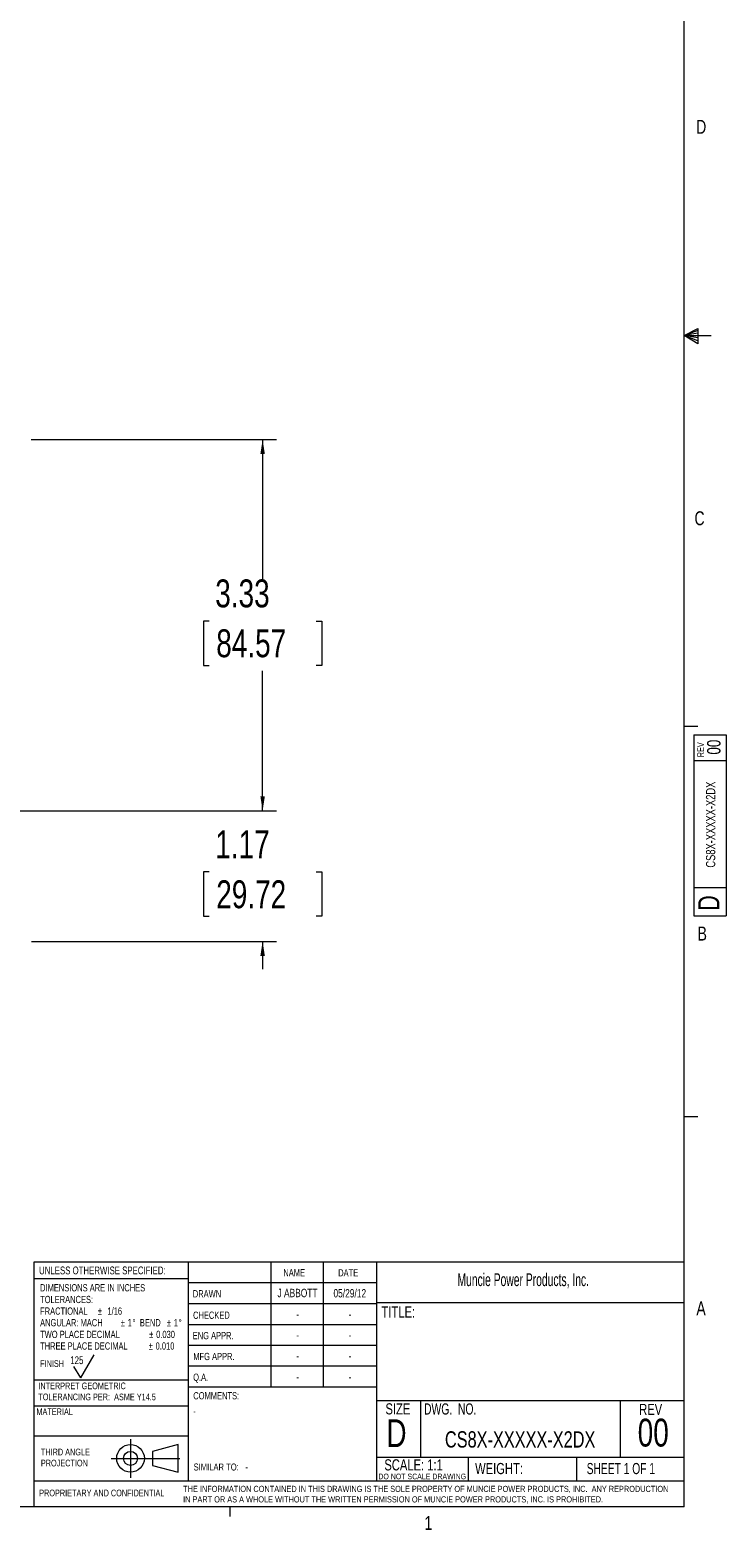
# Model space of a CAD drawing. Header units: inches. Extents: x 0.3 to 33.9, y 0.2 to 21.7.
# Tile 12 of 18: x 27.7 to 33.9, y 0.2 to 13.7. Entities that reach past the tile are written whole.
import ezdxf

# ---------------------------------------------------------------- set-up
doc = ezdxf.new("R2010")
doc.units = ezdxf.units.IN
doc.header["$MEASUREMENT"] = 0
doc.linetypes.add('CENTERX2', pattern=[0.8, 0.5, -0.1, 0.1, -0.1])
doc.layers.add('BORDER', color=7, linetype='Continuous', lineweight=15)
doc.layers.add('SLD-0', color=7, linetype='Continuous', lineweight=15)
doc.styles.add('SLDTEXTSTYLE0', font='TXT', dxfattribs={"width": 0.75})
doc.styles.add('SLDTEXTSTYLE1', font='TXT', dxfattribs={"width": 0.605})
doc.styles.add('SLDTEXTSTYLE2', font='TXT', dxfattribs={"width": 0.694444})
doc.styles.add('SLDTEXTSTYLE3', font='TXT', dxfattribs={"width": 0.6875})
doc.dimstyles.new('SLDDIMSTYLE0', dxfattribs={"dimtxt": 0.25, "dimasz": 0.13, "dimexe": 0, "dimexo": 0.0625, "dimgap": 0.0625, "dimtad": 0, "dimtih": 1, "dimtoh": 1, "dimrnd": 1e-09, "dimzin": 12, "dimdsep": 46, "dimtxsty": 'SLDTEXTSTYLE0', "dimsah": 1, "dimcen": 0.09, "dimadec": 0, "dimazin": 3, "dimtfac": 1, "dimtofl": 0, "dimtmove": 0, "dimatfit": 3, "dimfxl": 1, "dimfrac": 2, "dimtolj": 1, "dimtzin": 12, "dimarcsym": 0})
doc.dimstyles.new('SLDDIMSTYLE1', dxfattribs={"dimtxt": 0.25, "dimasz": 0.13, "dimexe": 0, "dimexo": 0.0625, "dimgap": 0.0625, "dimtad": 0, "dimtih": 1, "dimtoh": 1, "dimrnd": 1e-09, "dimzin": 12, "dimdsep": 46, "dimtxsty": 'SLDTEXTSTYLE0', "dimsah": 1, "dimcen": 0.09, "dimadec": 0, "dimazin": 3, "dimtfac": 1, "dimtmove": 0, "dimatfit": 0, "dimfxl": 1, "dimfrac": 2, "dimtolj": 1, "dimtzin": 12, "dimarcsym": 0})

# ---------------------------------------------------------------- blocks, each defined once
blk = doc.blocks.new('Block1')
at = {"layer": 'SLD-0', "color": 1, "linetype": 'CENTERX2'}
for p, q in [((3.162, 0.867), (3.162, 0.522)), ((2.989, 0.695), (3.334, 0.695))]:
    blk.add_line(p, q, dxfattribs=at)
at = {"layer": 'SLD-0', "color": 1}
for p, q in [((3.589, 0.818), (3.359, 0.758)), ((3.589, 0.571), (3.589, 0.818)), ((3.334, 0.695), (3.604, 0.695)), ((3.359, 0.758), (3.359, 0.632)), ((3.359, 0.632), (3.589, 0.571))]:
    blk.add_line(p, q, dxfattribs=at)
for radius in [0.124, 0.0629]:
    blk.add_circle((3.162, 0.695), radius, dxfattribs=at)
blk = doc.blocks.new('SW_NOTE_0')
at = {"layer": 'SLD-0', "color": 0, "char_height": 0.06, "attachment_point": 1, "style": 'SLDTEXTSTYLE0'}
for s, insert in [('THIRD ANGLE', (0, 0.077)), ('PROJECTION', (0, -0.022))]:
    blk.add_mtext(s, dxfattribs=dict(at, insert=insert))
blk = doc.blocks.new('SW_NOTE_1')
at = {"layer": 'SLD-0', "color": 0, "char_height": 0.055, "attachment_point": 1, "style": 'SLDTEXTSTYLE0'}
for s, insert in [('THE INFORMATION CONTAINED IN THIS DRAWING IS THE SOLE PROPERTY OF MUNCIE POWER PRODUCTS, INC.  ANY REPRODUCTION', (0, 0.071)), ('IN PART OR AS A WHOLE WITHOUT THE WRITTEN PERMISSION OF MUNCIE POWER PRODUCTS, INC. IS PROHIBITED.', (0, -0.023))]:
    blk.add_mtext(s, dxfattribs=dict(at, insert=insert))
blk = doc.blocks.new('SW_NOTE_2')
at = {"layer": 'SLD-0', "color": 0, "char_height": 0.065, "attachment_point": 1, "style": 'SLDTEXTSTYLE0'}
for s, insert in [('DIMENSIONS ARE IN INCHES', (0, 0.084)), ('TOLERANCES:', (0, -0.021)), ('FRACTIONAL', (0, -0.125)), ('%%p', (0.518, -0.125)), ('1/16', (0.604, -0.125)), ('ANGULAR: MACH', (0, -0.229)), ('%%p', (0.723, -0.229)), ('1', (0.785, -0.229)), ('%%d', (0.829, -0.229)), ('BEND', (0.895, -0.229)), ('%%p', (1.137, -0.229)), ('1', (1.199, -0.229)), ('%%d', (1.243, -0.229)), ('TWO PLACE DECIMAL', (0, -0.334)), ('%%p', (0.979, -0.334)), ('0.030', (1.041, -0.334)), ('THREE PLACE DECIMAL', (0, -0.438)), ('%%p', (0.974, -0.438)), ('0.010', (1.036, -0.438))]:
    blk.add_mtext(s, dxfattribs=dict(at, insert=insert))
blk = doc.blocks.new('SW_NOTE_3')
at = {"layer": 'SLD-0', "color": 0, "char_height": 0.06, "attachment_point": 1, "style": 'SLDTEXTSTYLE0'}
for s, insert in [('INTERPRET GEOMETRIC', (0, 0.077)), ('TOLERANCING PER:  ASME Y14.5', (0, -0.022))]:
    blk.add_mtext(s, dxfattribs=dict(at, insert=insert))
blk = doc.blocks.new('_D_4')
at = {"layer": 'SLD-0'}
for p, q in [((29.743, 6.651), (29.743, 6.901)), ((25.594, 6.651), (29.868, 6.651)), ((29.264, 6.103), (29.213, 6.103)), ((29.213, 6.103), (29.213, 5.706)), ((30.222, 6.103), (30.273, 6.103)), ((30.273, 6.103), (30.273, 5.706)), ((29.213, 5.706), (29.264, 5.706)), ((30.273, 5.706), (30.222, 5.706)), ((27.671, 5.481), (29.868, 5.481)), ((29.743, 5.481), (29.743, 5.231))]:
    blk.add_line(p, q, dxfattribs=at)
for points in [[(29.743, 6.651), (29.763, 6.781), (29.723, 6.781)], [(29.743, 5.481), (29.723, 5.351), (29.763, 5.351)]]:
    blk.add_solid(points, dxfattribs=at)
at = {"layer": 'SLD-0', "char_height": 0.25, "attachment_point": 1, "style": 'SLDTEXTSTYLE0'}
for s, insert in [('1.17', (29.318, 6.476, 0.413)), ('29.72', (29.327, 6.028, 0.413))]:
    blk.add_mtext(s, dxfattribs=dict(at, insert=insert))
blk = doc.blocks.new('_D_5')
at = {"layer": 'SLD-0'}
for p, q in [((27.666, 9.98), (29.868, 9.98)), ((29.743, 9.98), (29.743, 8.726)), ((29.264, 8.352), (29.213, 8.352)), ((29.213, 8.352), (29.213, 7.955)), ((30.222, 8.352), (30.273, 8.352)), ((30.273, 8.352), (30.273, 7.955)), ((29.213, 7.955), (29.264, 7.955)), ((30.273, 7.955), (30.222, 7.955)), ((29.743, 6.651), (29.743, 7.905)), ((25.594, 6.651), (29.868, 6.651))]:
    blk.add_line(p, q, dxfattribs=at)
for points in [[(29.743, 9.98), (29.723, 9.85), (29.763, 9.85)], [(29.743, 6.651), (29.763, 6.781), (29.723, 6.781)]]:
    blk.add_solid(points, dxfattribs=at)
at = {"layer": 'SLD-0', "char_height": 0.25, "attachment_point": 1, "style": 'SLDTEXTSTYLE0'}
for s, insert in [('3.33', (29.318, 8.725, 0.413)), ('84.57', (29.327, 8.278, 0.413))]:
    blk.add_mtext(s, dxfattribs=dict(at, insert=insert))

msp = doc.modelspace()

# ---------------------------------------------------------------- linework, layer by layer
at = {"layer": 'BORDER'}
for p, q in [((27.694, 0.645), (27.694, 2.609)), ((27.694, 2.609), (33.523, 2.609)), ((29.076, 2.609), (29.076, 0.645)), ((29.817, 2.609), (29.817, 1.484)), ((30.285, 2.609), (30.285, 1.484)), ((30.764, 2.609), (30.764, 0.645)), ((29.076, 2.455), (27.694, 2.455)), ((29.076, 2.422), (30.764, 2.422)), ((29.076, 2.234), (30.764, 2.234)), ((30.764, 2.242), (33.523, 2.242)), ((29.076, 2.047), (30.764, 2.047)), ((28.111, 1.567), (28.231, 1.775)), ((30.764, 1.859), (29.076, 1.859)), ((28.111, 1.567), (28.051, 1.671)), ((30.764, 1.672), (29.076, 1.672)), ((27.694, 1.55), (29.076, 1.55)), ((30.764, 1.484), (29.073, 1.484)), ((30.764, 1.365), (33.523, 1.365)), ((31.16, 1.365), (31.16, 0.858)), ((32.951, 1.365), (32.951, 0.858)), ((27.694, 1.317), (29.076, 1.317)), ((27.694, 1.047), (29.076, 1.047)), ((30.764, 0.858), (33.523, 0.858)), ((31.587, 0.858), (31.587, 0.645)), ((32.559, 0.858), (32.559, 0.645)), ((27.691, 0.645), (27.691, 0.411)), ((27.691, 0.645), (33.523, 0.645))]:
    msp.add_line(p, q, dxfattribs=at)
at = {"layer": 'SLD-0'}
for p, q in [((33.523, 0.411), (33.523, 21.411)), ((33.523, 10.911), (33.647, 10.976)), ((33.647, 10.958), (33.523, 10.911)), ((33.647, 10.934), (33.523, 10.911)), ((33.647, 10.891), (33.523, 10.911)), ((33.647, 10.865), (33.523, 10.911)), ((33.647, 10.837), (33.523, 10.911)), ((33.523, 10.911), (33.766, 10.911)), ((33.647, 10.976), (33.647, 10.837)), ((33.523, 7.411), (33.648, 7.411)), ((33.61, 7.332), (33.9, 7.332)), ((33.61, 7.332), (33.61, 5.709)), ((33.9, 7.332), (33.9, 5.709)), ((33.9, 7.099), (33.61, 7.099)), ((33.61, 5.965), (33.9, 5.965)), ((33.61, 5.709), (33.9, 5.709)), ((33.523, 3.911), (33.648, 3.911)), ((33.523, 0.411), (0.523, 0.411)), ((29.448, 0.411), (29.448, 0.326))]:
    msp.add_line(p, q, dxfattribs=at)

# ---------------------------------------------------------------- block references
at = {"color": 7, "linetype": 'Continuous'}
msp.add_blockref('Block1', (25.396, 0.151), dxfattribs=at)
at = {"layer": 'SLD-0'}
for name, p in [('SW_NOTE_2', (27.747, 2.324)), ('SW_NOTE_3', (27.731, 1.449)), ('SW_NOTE_0', (27.754, 0.856)), ('SW_NOTE_1', (29.03, 0.529))]:
    msp.add_blockref(name, p, dxfattribs=at)

# ---------------------------------------------------------------- texts
at = {"color": 7, "linetype": 'Continuous', "lineweight": 0, "char_height": 0.125, "attachment_point": 1, "style": 'SLDTEXTSTYLE0'}
for s, insert in [('D', (33.632, 12.845)), ('C', (33.617, 9.336)), ('B', (33.645, 5.613)), ('A', (33.634, 2.254)), ('1', (31.195, 0.329))]:
    msp.add_mtext(s, dxfattribs=dict(at, insert=insert))
at = {"color": 7, "linetype": 'Continuous', "lineweight": 0, "rotation": 90, "style": 'SLDTEXTSTYLE0'}
for s, insert, char_height, attachment_point in [('REV', (33.642, 7.131), 0.06, 1), ('00', (33.73, 7.222), 0.12, 2), ('CS8X-XXXXX-X2DX', (33.72, 6.527), 0.08333, 2), ('D', (33.651, 5.756), 0.19, 1)]:
    msp.add_mtext(s, dxfattribs=dict(at, insert=insert, char_height=char_height, attachment_point=attachment_point))
at = {"layer": 'BORDER', "style": 'SLDTEXTSTYLE0'}
for s, insert, char_height, attachment_point in [('125', (28.018, 1.761), 0.07, 1), ('CS8X-XXXXX-X2DX', (32.053, 1.089), 0.14583, 2), ('00', (33.247, 1.202), 0.25, 2), ('-', (29.588, 0.8), 0.0625, 1), ('PROPRIETARY AND CONFIDENTIAL', (27.739, 0.566), 0.06, 1)]:
    msp.add_mtext(s, dxfattribs=dict(at, insert=insert, char_height=char_height, attachment_point=attachment_point))
at = {"layer": 'SLD-0'}
for s, insert, char_height, attachment_point, style in [('UNLESS OTHERWISE SPECIFIED:', (27.738, 2.566), 0.07, 1, 'SLDTEXTSTYLE0'), ('NAME', (29.929, 2.543), 0.065, 1, 'SLDTEXTSTYLE0'), ('DATE', (30.421, 2.542), 0.065, 1, 'SLDTEXTSTYLE0'), ('Muncie Power Products, Inc.', (31.491, 2.505), 0.11458, 1, 'SLDTEXTSTYLE1'), ('DRAWN', (29.117, 2.354), 0.065, 1, 'SLDTEXTSTYLE0'), ('J ABBOTT', (30.056, 2.366), 0.075, 2, 'SLDTEXTSTYLE0'), ('05/29/12', (30.525, 2.364), 0.075, 2, 'SLDTEXTSTYLE0'), ('CHECKED', (29.119, 2.162), 0.065, 1, 'SLDTEXTSTYLE0'), ('TITLE:', (30.81, 2.208), 0.1, 1, 'SLDTEXTSTYLE0'), ('-', (30.057, 2.177), 0.075, 2, 'SLDTEXTSTYLE0'), ('-', (30.526, 2.177), 0.075, 2, 'SLDTEXTSTYLE0'), ('ENG APPR.', (29.116, 1.979), 0.065, 1, 'SLDTEXTSTYLE0'), ('-', (30.057, 1.989), 0.075, 2, 'SLDTEXTSTYLE0'), ('-', (30.526, 1.989), 0.075, 2, 'SLDTEXTSTYLE0'), ('MFG APPR.', (29.121, 1.792), 0.065, 1, 'SLDTEXTSTYLE0'), ('-', (30.057, 1.802), 0.075, 2, 'SLDTEXTSTYLE0'), ('-', (30.526, 1.802), 0.075, 2, 'SLDTEXTSTYLE0'), ('FINISH', (27.747, 1.726), 0.06, 1, 'SLDTEXTSTYLE0'), ('Q.A.', (29.12, 1.606), 0.065, 1, 'SLDTEXTSTYLE0'), ('-', (30.057, 1.614), 0.075, 2, 'SLDTEXTSTYLE0'), ('-', (30.526, 1.614), 0.075, 2, 'SLDTEXTSTYLE0'), ('COMMENTS:', (29.121, 1.44), 0.065, 1, 'SLDTEXTSTYLE0'), ('MATERIAL', (27.714, 1.294), 0.06, 1, 'SLDTEXTSTYLE0'), ('-', (29.121, 1.3), 0.0625, 1, 'SLDTEXTSTYLE0'), ('SIZE', (30.845, 1.34), 0.1, 1, 'SLDTEXTSTYLE0'), ('DWG.  NO.', (31.191, 1.339), 0.1, 1, 'SLDTEXTSTYLE2'), ('REV', (33.121, 1.335), 0.1, 1, 'SLDTEXTSTYLE0'), ('D', (30.853, 1.197), 0.25, 1, 'SLDTEXTSTYLE0'), ('SCALE: 1:1', (30.835, 0.838), 0.1, 1, 'SLDTEXTSTYLE0'), ('SHEET 1 OF 1', (32.65, 0.805), 0.1, 1, 'SLDTEXTSTYLE3'), ('SIMILAR TO:', (29.124, 0.8), 0.0625, 1, 'SLDTEXTSTYLE0'), ('DO NOT SCALE DRAWING', (31.175, 0.709), 0.05, 2, 'SLDTEXTSTYLE0'), ('WEIGHT:', (31.649, 0.805), 0.1, 1, 'SLDTEXTSTYLE0')]:
    msp.add_mtext(s, dxfattribs=dict(at, insert=insert, char_height=char_height, attachment_point=attachment_point, style=style))

# ---------------------------------------------------------------- dimensions: what is measured, and where the dimension line sits
for base, p1, p2, dimstyle, picture, middle in [((29.743, 9.98), (25.544, 6.651), (27.616, 9.98), 'SLDDIMSTYLE0', '_D_5', (29.743, 8.316)), ((29.743, 6.651), (27.621, 5.481), (25.544, 6.651), 'SLDDIMSTYLE1', '_D_4', (29.743, 6.066))]:
    dim = msp.add_linear_dim(base=base, p1=p1, p2=p2, angle=90, dimstyle=dimstyle, dxfattribs=at)
    dim.commit()
    dim.dimension.update_dxf_attribs({"geometry": picture, "text_midpoint": middle, "dimtype": 160})

doc.saveas('drawing.dxf')
